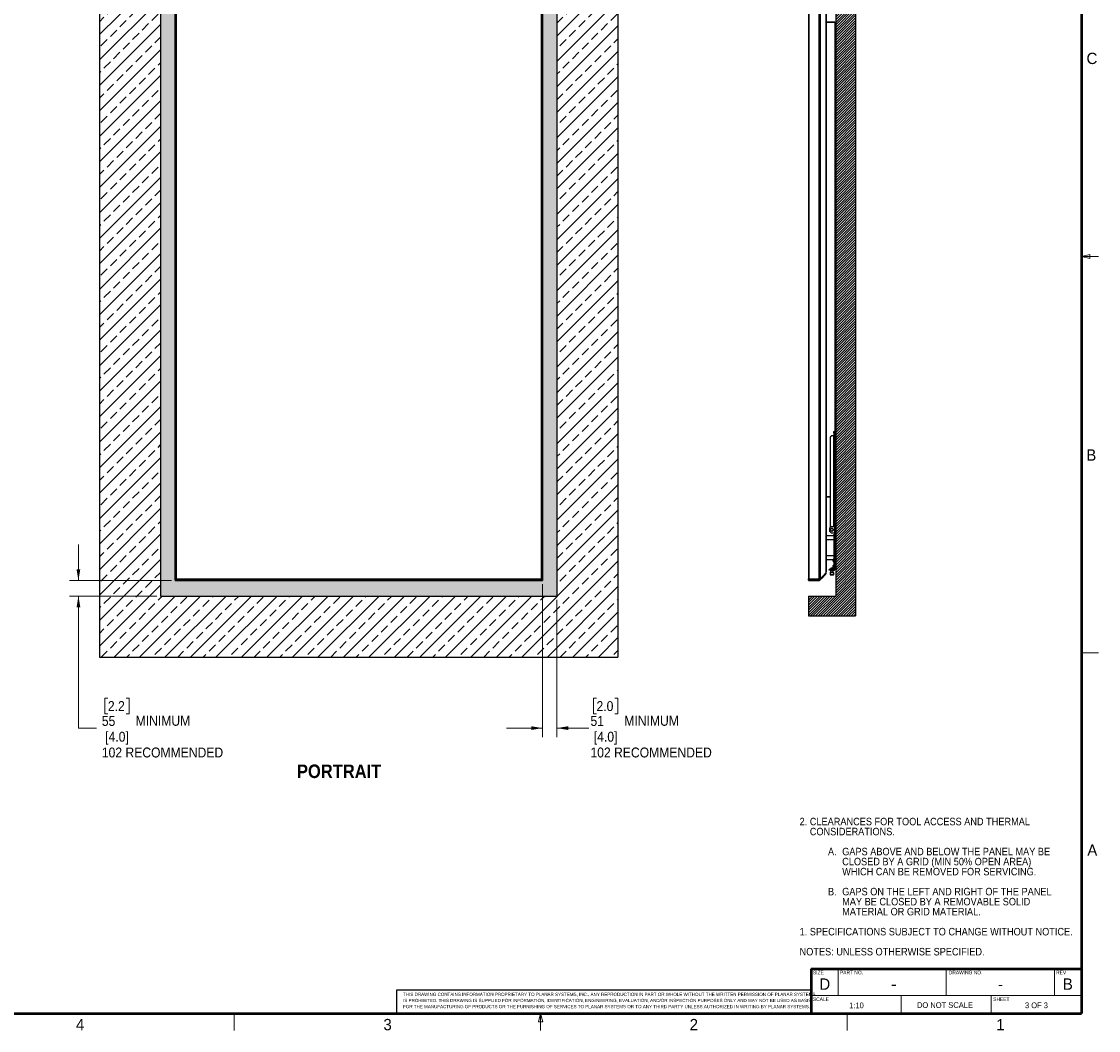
# Paper-space layout 'Sheet3' of a CAD drawing. Header units: millimetres. Extents: x 0 to 844, y -2 to 552.
# Tile 13 of 14: x 465 to 844, y 7 to 362. Entities that reach past the tile are written whole.
import ezdxf

# ---------------------------------------------------------------- set-up
doc = ezdxf.new("R2010")
doc.units = ezdxf.units.MM
doc.styles.add('SLDTEXTSTYLE0', font='GOTHIC.TTF', dxfattribs={"width": 0.913})
doc.styles.add('SLDTEXTSTYLE1', font='GOTHICB.TTF', dxfattribs={"width": 0.913})
doc.styles.add('SLDTEXTSTYLE2', font='ARIAL.TTF', dxfattribs={"width": 0.948})
doc.dimstyles.new('SLDDIMSTYLE9', dxfattribs={"dimtxt": 3.5, "dimasz": 3.9624, "dimexe": 0, "dimexo": 0.0625, "dimgap": 0.875, "dimtad": 0, "dimtih": 1, "dimtoh": 1, "dimdec": 0, "dimlfac": 10, "dimrnd": 1e-09, "dimzin": 12, "dimdsep": 46, "dimtxsty": 'SLDTEXTSTYLE0', "dimsah": 1, "dimcen": 0.09, "dimadec": 0, "dimazin": 3, "dimtfac": 1, "dimtdec": 3, "dimtmove": 0, "dimatfit": 0, "dimfxl": 1, "dimfrac": 2, "dimtolj": 1, "dimtzin": 12, "dimarcsym": 0})

# ---------------------------------------------------------------- blocks, each defined once
blk = doc.blocks.new('SW_NOTE_0_11')
at = {"color": 0, "linetype": 'Continuous', "lineweight": 0, "attachment_point": 1, "style": 'SLDTEXTSTYLE0'}
for s, insert, char_height in [('2. CLEARANCES FOR TOOL ACCESS AND THERMAL', (0, 3.38), 2.6458), ('    CONSIDERATIONS.', (0, -0.15), 2.6458), ('A.', (10, -7.2), 2.646), ('GAPS ABOVE AND BELOW THE PANEL MAY BE ', (15, -7.2), 2.6458), ('CLOSED BY A GRID (MIN 50% OPEN AREA)   ', (15, -10.73), 2.6458), ('WHICH CAN BE REMOVED FOR SERVICING.', (15, -14.26), 2.6458), ('B.', (10, -21.31), 2.646), ('GAPS ON THE LEFT AND RIGHT OF THE PANEL', (15, -21.31), 2.6458), ('MAY BE CLOSED BY A REMOVABLE SOLID', (15, -24.84), 2.6458), ('MATERIAL OR GRID MATERIAL.', (15, -28.37), 2.6458), ('1. SPECIFICATIONS SUBJECT TO CHANGE WITHOUT NOTICE.', (0, -35.43), 2.6458), ('NOTES: UNLESS OTHERWISE SPECIFIED.', (0, -42.48), 2.6458)]:
    blk.add_mtext(s, dxfattribs=dict(at, insert=insert, char_height=char_height))
blk = doc.blocks.new('SW_NOTE_0_12')
at = {"color": 0, "linetype": 'Continuous', "lineweight": 0, "char_height": 1.15, "attachment_point": 1, "style": 'SLDTEXTSTYLE2'}
for s, insert in [('THIS DRAWING CONTAINS INFORMATION PROPRIETARY TO PLANAR SYSTEMS, INC., ANY REPRODUCTION IN PART OR WHOLE WITHOUT THE WRITTEN PERMISSION OF PLANAR SYSTEMS', (0, 1.48)), ('IS PROHIBITED. THIS DRAWING IS SUPPLIED FOR INFORMATION, IDENTIFICATION, ENGINEERING, EVALUATION, AND/OR INSPECTION PURPOSES ONLY AND MAY NOT BE USED AS BASIS', (0, -0.67)), ('FOR THE MANUFACTURING OF PRODUCTS OR THE FURNISHING OF SERVICES TO PLANAR SYSTEMS OR TO ANY THIRD PARTY UNLESS AUTHORIZED IN WRITING BY PLANAR SYSTEMS.', (0, -2.82))]:
    blk.add_mtext(s, dxfattribs=dict(at, insert=insert))
blk = doc.blocks.new('_D_53')
at = {"color": 7, "linetype": 'Continuous', "lineweight": 0}
for p, q in [((484.92, 165.24), (484.92, 177.94)), ((517.67, 165.24), (481.75, 165.24)), ((512.57, 159.74), (481.75, 159.74)), ((484.92, 113.22), (484.92, 159.74)), ((495.3, 123.81), (494.23, 123.81)), ((494.23, 123.81), (494.23, 118.26)), ((501.76, 123.81), (502.83, 123.81)), ((502.83, 123.81), (502.83, 118.26)), ((494.23, 118.26), (495.3, 118.26)), ((502.83, 118.26), (501.76, 118.26)), ((491.27, 113.22), (484.92, 113.22))]:
    blk.add_line(p, q, dxfattribs=at)
at = {"color": 7, "linetype": 'Continuous', "lineweight": 18}
for points in [[(484.92, 165.24), (485.58, 169.2), (484.26, 169.2)], [(484.92, 159.74), (484.26, 155.78), (485.58, 155.78)]]:
    blk.add_solid(points, dxfattribs=at)
at = {"color": 7, "linetype": 'Continuous', "lineweight": 18, "char_height": 3.5, "attachment_point": 1, "style": 'SLDTEXTSTYLE0'}
for s, insert in [('2.2', (495.3, 122.73)), ('55', (493.16, 117.49)), (' MINIMUM', (503.89, 117.55)), (' [4.0]', (493.16, 111.94)), ('102 RECOMMENDED', (493.16, 106.38))]:
    blk.add_mtext(s, dxfattribs=dict(at, insert=insert))
blk = doc.blocks.new('_D_55')
at = {"color": 7, "linetype": 'Continuous', "lineweight": 0}
for p, q in [((648.35, 163.97), (648.35, 110.04)), ((653.45, 158.47), (653.45, 110.04)), ((667.4, 123.81), (666.34, 123.81)), ((666.34, 123.81), (666.34, 118.26)), ((673.87, 123.81), (674.93, 123.81)), ((674.93, 123.81), (674.93, 118.26)), ((666.34, 118.26), (667.4, 118.26)), ((674.93, 118.26), (673.87, 118.26)), ((648.35, 113.22), (635.65, 113.22)), ((653.45, 113.22), (664.64, 113.22))]:
    blk.add_line(p, q, dxfattribs=at)
at = {"color": 7, "linetype": 'Continuous', "lineweight": 18}
for points in [[(648.35, 113.22), (644.39, 113.88), (644.39, 112.56)], [(653.45, 113.22), (657.42, 112.56), (657.42, 113.88)]]:
    blk.add_solid(points, dxfattribs=at)
at = {"color": 7, "linetype": 'Continuous', "lineweight": 18, "char_height": 3.5, "attachment_point": 1, "style": 'SLDTEXTSTYLE0'}
for s, insert in [('2.0', (667.4, 122.73)), ('51', (665.27, 117.49)), (' MINIMUM', (676, 117.55)), (' [4.0]', (665.27, 111.94)), ('102 RECOMMENDED', (665.27, 106.38))]:
    blk.add_mtext(s, dxfattribs=dict(at, insert=insert))

psp = doc.layouts.new('Sheet3')

# ---------------------------------------------------------------- hatches: boundary and pattern name
at = {"linetype": 'Continuous'}
h = psp.add_hatch(dxfattribs=at)
h.set_pattern_fill('ANSI33', style=0)
h.paths.add_polyline_path([(674.953, 138.239), (674.953, 418.319), (492.343, 418.319), (492.343, 138.239)], flags=0)
h.paths.add_polyline_path([(513.843, 396.819), (653.453, 396.819), (653.453, 159.739), (513.843, 159.739)], flags=0)
h = psp.add_hatch(dxfattribs=at)
h.set_pattern_fill('ANSI31', scale=0.2, style=0)
h.paths.add_polyline_path([(742.066, 159.735), (742.066, 152.735), (758.657, 152.735), (758.657, 403.823), (742.066, 403.823), (742.066, 396.823), (751.657, 396.823), (751.657, 159.735)], flags=0)
h = psp.add_hatch(dxfattribs=at)
h.set_pattern_fill('HEX', scale=0.1, style=0)
h.paths.add_polyline_path([(653.453, 159.739), (653.453, 396.819), (513.843, 396.819), (513.843, 159.739)], flags=0)
h.paths.add_polyline_path([(518.943, 391.319), (648.353, 391.319), (648.353, 165.239), (518.943, 165.239)], flags=0)

# ---------------------------------------------------------------- linework, layer by layer
at = {"color": 7, "linetype": 'Continuous', "lineweight": 50}
for p, q in [((838.2, 546.1), (838.2, 12.7)), ((742.95, 28.448), (742.95, 12.7)), ((742.95, 28.448), (838.2, 28.448)), ((25.4, 12.7), (838.2, 12.7))]:
    psp.add_line(p, q, dxfattribs=at)
at = {"color": 7, "linetype": 'Continuous', "lineweight": 25}
for p, q in [((492.343, 418.319), (492.343, 138.239)), ((674.953, 418.319), (674.953, 138.239)), ((758.657, 403.823), (758.657, 152.735)), ((513.843, 396.819), (513.843, 159.739)), ((653.453, 396.819), (653.453, 159.739)), ((751.657, 396.823), (751.657, 159.735)), ((518.943, 391.319), (518.943, 165.239)), ((518.943, 165.658), (518.943, 390.9)), ((519.093, 165.808), (519.093, 390.75)), ((519.393, 165.839), (519.393, 390.719)), ((519.418, 165.814), (519.418, 390.744)), ((647.878, 390.744), (647.878, 165.814)), ((647.903, 390.719), (647.903, 165.839)), ((648.203, 390.75), (648.203, 165.808)), ((648.353, 391.319), (648.353, 165.239)), ((648.353, 390.9), (648.353, 165.658)), ((742.066, 390.75), (742.066, 165.808)), ((742.216, 390.9), (742.216, 165.658)), ((745.683, 390.9), (745.683, 165.658)), ((746.132, 390.714), (746.132, 165.844)), ((519.193, 165.908), (519.193, 390.65)), ((519.243, 165.958), (519.243, 390.6)), ((519.341, 166.056), (519.341, 390.502)), ((647.955, 390.502), (647.955, 166.056)), ((648.053, 390.6), (648.053, 165.958)), ((648.103, 390.65), (648.103, 165.908)), ((748.148, 388.698), (748.148, 167.86)), ((748.334, 388.249), (748.334, 168.309)), ((751.316, 361.979), (748.334, 361.979)), ((751.316, 361.858), (748.334, 361.858)), ((751.316, 361.851), (748.334, 361.851)), ((751.316, 361.979), (751.316, 361.858)), ((751.499, 361.797), (751.499, 194.761)), ((748.376, 338.41), (748.377, 338.411)), ((748.392, 338.316), (748.376, 338.314)), ((748.376, 338.244), (748.392, 338.242)), ((748.377, 338.147), (748.376, 338.148)), ((748.376, 314.41), (748.377, 314.411)), ((748.392, 314.316), (748.376, 314.314)), ((748.376, 314.244), (748.392, 314.242)), ((748.377, 314.147), (748.376, 314.148)), ((751.499, 295.059), (751.499, 295.059)), ((751.499, 294.874), (751.499, 295.059)), ((751.499, 294.874), (751.499, 294.874)), ((751.499, 294.504), (751.499, 294.874)), ((751.499, 294.504), (751.499, 294.504)), ((751.499, 294.32), (751.499, 294.504)), ((751.499, 294.32), (751.499, 294.32)), ((748.376, 290.41), (748.377, 290.411)), ((748.392, 290.316), (748.376, 290.314)), ((748.376, 290.244), (748.392, 290.242)), ((748.377, 290.147), (748.376, 290.148)), ((748.376, 266.41), (748.377, 266.411)), ((748.392, 266.316), (748.376, 266.314)), ((748.376, 266.244), (748.392, 266.242)), ((748.377, 266.147), (748.376, 266.148)), ((751.499, 269.059), (751.499, 269.059)), ((751.499, 268.874), (751.499, 269.059)), ((751.499, 268.874), (751.499, 268.874)), ((751.499, 268.504), (751.499, 268.874)), ((751.499, 268.504), (751.499, 268.504)), ((751.499, 268.32), (751.499, 268.504)), ((751.499, 268.32), (751.499, 268.32)), ((751.499, 243.059), (751.499, 243.059)), ((751.499, 242.874), (751.499, 243.059)), ((751.499, 242.874), (751.499, 242.874)), ((751.499, 242.504), (751.499, 242.874)), ((748.376, 242.41), (748.377, 242.411)), ((748.392, 242.316), (748.376, 242.314)), ((748.376, 242.244), (748.392, 242.242)), ((748.377, 242.147), (748.376, 242.148)), ((751.499, 242.504), (751.499, 242.504)), ((751.499, 242.32), (751.499, 242.504)), ((751.499, 242.32), (751.499, 242.32)), ((748.376, 218.41), (748.377, 218.411)), ((748.392, 218.316), (748.376, 218.314)), ((748.376, 218.244), (748.392, 218.242)), ((748.377, 218.147), (748.376, 218.148)), ((750.234, 216.227), (749.734, 215.727)), ((750.877, 216.227), (750.234, 216.227)), ((750.877, 216.227), (751.334, 216.227)), ((751.03, 217.727), (751.334, 217.727)), ((751.03, 217.227), (751.03, 217.727)), ((751.334, 217.227), (751.03, 217.227)), ((751.03, 217.227), (751.03, 216.227)), ((751.334, 217.727), (751.334, 217.227)), ((751.334, 217.227), (751.334, 216.227)), ((751.334, 216.227), (751.334, 184.297)), ((751.499, 217.059), (751.499, 217.059)), ((751.499, 216.874), (751.499, 217.059)), ((751.499, 216.874), (751.499, 216.874)), ((751.499, 216.504), (751.499, 216.874)), ((751.499, 216.504), (751.499, 216.504)), ((751.499, 216.32), (751.499, 216.504)), ((751.499, 216.32), (751.499, 216.32)), ((749.734, 215.727), (749.734, 183.905)), ((749.734, 194.708), (748.334, 194.708)), ((749.734, 194.7), (748.334, 194.7)), ((749.734, 194.579), (748.334, 194.579)), ((748.376, 194.01), (748.377, 194.011)), ((748.392, 193.916), (748.376, 193.914)), ((748.376, 193.844), (748.392, 193.842)), ((748.377, 193.747), (748.376, 193.748)), ((748.377, 193.901), (748.392, 193.902)), ((748.392, 193.926), (748.391, 193.926)), ((748.392, 193.832), (748.391, 193.832)), ((751.354, 191.097), (751.657, 191.097)), ((751.354, 190.597), (751.354, 191.097)), ((751.354, 169.553), (751.354, 190.597)), ((751.657, 190.597), (751.354, 190.597)), ((751.657, 191.097), (751.657, 190.597)), ((751.657, 169.553), (751.657, 190.597)), ((750.125, 184.297), (749.625, 183.797)), ((749.625, 182.457), (749.625, 183.797)), ((749.625, 182.457), (750.125, 181.957)), ((750.125, 184.297), (751.201, 184.297)), ((751.201, 184.297), (751.201, 181.957)), ((751.354, 184.297), (751.201, 184.297)), ((751.05, 180.937), (748.334, 180.937)), ((748.334, 179.667), (751.05, 179.667)), ((751.201, 181.957), (750.125, 181.957)), ((751.1, 181.572), (751.05, 181.522)), ((751.05, 180.302), (751.05, 181.522)), ((751.1, 180.302), (751.05, 180.302)), ((751.05, 173.317), (751.05, 180.302)), ((751.1, 181.572), (751.1, 180.302)), ((751.1, 181.572), (751.304, 181.572)), ((751.304, 180.302), (751.1, 180.302)), ((751.1, 180.302), (751.1, 173.317)), ((751.201, 181.957), (751.354, 181.957)), ((751.304, 180.302), (751.304, 181.572)), ((751.354, 181.522), (751.304, 181.572)), ((751.354, 180.302), (751.304, 180.302)), ((751.304, 173.317), (751.304, 180.302)), ((751.05, 173.952), (748.334, 173.952)), ((748.334, 172.682), (751.05, 172.682)), ((750.738, 172.581), (750.738, 172.682)), ((751.004, 172.581), (750.738, 172.581)), ((750.738, 172.121), (750.738, 172.581)), ((751.004, 172.121), (750.738, 172.121)), ((750.843, 171.866), (751.031, 172.053)), ((750.843, 171.866), (751.06, 171.649)), ((751.058, 170.703), (750.918, 170.703)), ((750.918, 170.703), (750.918, 169.503)), ((751.004, 172.682), (751.004, 172.581)), ((751.004, 172.121), (751.004, 172.581)), ((751.031, 172.053), (751.248, 171.837)), ((751.05, 172.097), (751.05, 173.317)), ((751.1, 173.317), (751.05, 173.317)), ((751.1, 172.047), (751.05, 172.097)), ((751.058, 170.703), (751.058, 169.503)), ((751.06, 171.649), (751.248, 171.837)), ((751.088, 169.401), (751.088, 171.582)), ((751.088, 171.582), (751.354, 171.582)), ((751.1, 173.317), (751.1, 172.047)), ((751.1, 173.317), (751.304, 173.317)), ((751.304, 172.047), (751.1, 172.047)), ((751.354, 173.317), (751.304, 173.317)), ((751.304, 172.047), (751.304, 173.317)), ((751.354, 172.097), (751.304, 172.047)), ((519.243, 166.939), (519.268, 166.939)), ((519.268, 166.939), (519.318, 166.889)), ((648.028, 166.939), (647.978, 166.889)), ((648.028, 166.939), (648.053, 166.939)), ((746.132, 165.844), (748.148, 167.86)), ((748.148, 167.441), (746.132, 165.425)), ((748.334, 168.309), (748.334, 168.284)), ((748.334, 168.284), (748.334, 168.266)), ((748.334, 167.89), (748.334, 168.264)), ((749.354, 168.831), (749.354, 169.097)), ((749.354, 169.097), (749.625, 169.097)), ((749.654, 168.831), (749.354, 168.831)), ((749.625, 169.097), (749.625, 169.401)), ((749.625, 169.401), (750.125, 169.401)), ((750.125, 169.097), (749.625, 169.097)), ((749.654, 169.097), (749.654, 168.831)), ((749.654, 168.831), (750.993, 168.831)), ((749.705, 167.994), (749.672, 167.962)), ((749.672, 167.962), (749.672, 167.311)), ((750.978, 167.962), (749.672, 167.962)), ((749.672, 167.311), (749.738, 167.246)), ((749.672, 167.311), (750.978, 167.311)), ((750.563, 167.994), (749.705, 167.994)), ((749.738, 167.246), (750.913, 167.246)), ((749.803, 168.831), (749.868, 168.75)), ((749.868, 168.75), (749.868, 168.125)), ((750.782, 168.75), (749.868, 168.75)), ((749.965, 169.601), (749.93, 169.566)), ((749.93, 169.566), (749.93, 169.401)), ((750.72, 169.566), (749.93, 169.566)), ((749.95, 167.246), (749.966, 167.205)), ((749.965, 169.601), (750.685, 169.601)), ((749.966, 167.205), (750.4, 167.205)), ((750.125, 169.401), (750.125, 169.097)), ((751.201, 169.401), (750.125, 169.401)), ((751.201, 169.097), (750.125, 169.097)), ((750.407, 167.246), (750.4, 167.205)), ((750.521, 167.205), (750.4, 167.205)), ((750.521, 167.205), (750.527, 167.246)), ((750.521, 167.205), (750.685, 167.205)), ((750.946, 167.994), (750.563, 167.994)), ((750.639, 170.147), (750.611, 170.149)), ((750.611, 170.057), (750.639, 170.06)), ((750.638, 170.299), (750.639, 170.298)), ((750.639, 169.908), (750.638, 169.907)), ((750.72, 169.566), (750.685, 169.601)), ((750.685, 167.205), (750.701, 167.246)), ((750.72, 169.401), (750.72, 169.566)), ((750.918, 170.503), (750.769, 170.503)), ((750.769, 169.703), (750.918, 169.703)), ((750.782, 168.75), (750.848, 168.831)), ((750.782, 168.125), (750.782, 168.75)), ((750.913, 167.246), (750.978, 167.311)), ((750.918, 169.503), (751.058, 169.503)), ((750.978, 167.962), (750.946, 167.994)), ((750.978, 167.311), (750.978, 167.962)), ((750.993, 169.097), (750.993, 168.831)), ((751.088, 170.459), (751.058, 170.459)), ((751.058, 169.747), (751.088, 169.747)), ((751.201, 169.401), (751.201, 169.097)), ((751.354, 169.553), (751.657, 169.553)), ((751.611, 169.353), (751.657, 169.353)), ((751.658, 170.559), (751.657, 170.559)), ((751.658, 170.331), (751.657, 170.331)), ((751.658, 169.875), (751.657, 169.875)), ((751.658, 169.647), (751.657, 169.647)), ((751.657, 169.553), (751.657, 169.353)), ((751.658, 170.331), (751.658, 170.559)), ((751.658, 169.875), (751.658, 170.331)), ((751.658, 169.647), (751.658, 169.875)), ((518.939, 165.606), (518.939, 165.606)), ((518.939, 165.606), (518.939, 165.606)), ((518.939, 165.606), (518.939, 165.606)), ((518.943, 165.658), (519.093, 165.808)), ((518.943, 165.239), (648.353, 165.239)), ((518.969, 165.674), (518.986, 165.657)), ((518.969, 165.674), (518.969, 165.674)), ((519.083, 165.751), (519.107, 165.775)), ((519.093, 165.808), (519.193, 165.908)), ((519.197, 165.868), (519.105, 165.776)), ((519.107, 165.775), (519.105, 165.776)), ((519.107, 165.775), (519.198, 165.866)), ((519.175, 165.89), (519.197, 165.868)), ((519.193, 165.908), (519.243, 165.958)), ((519.197, 165.868), (519.199, 165.867)), ((519.199, 165.867), (519.198, 165.866)), ((519.243, 165.928), (519.224, 165.939)), ((519.318, 166.889), (519.243, 166.889)), ((519.311, 165.235), (519.31, 165.235)), ((519.311, 165.235), (519.311, 165.235)), ((519.318, 166.889), (519.318, 166.004)), ((519.318, 166.033), (519.341, 166.056)), ((519.393, 166.113), (519.341, 166.061)), ((519.341, 166.056), (519.393, 166.108)), ((519.432, 165.728), (519.357, 165.653)), ((519.508, 165.389), (519.358, 165.239)), ((647.938, 165.239), (519.358, 165.239)), ((519.361, 165.282), (519.378, 165.265)), ((519.375, 165.801), (519.413, 165.839)), ((519.378, 165.265), (519.378, 165.265)), ((519.418, 165.82), (519.385, 165.786)), ((519.393, 165.839), (519.418, 165.839)), ((519.418, 165.814), (519.518, 165.714)), ((519.423, 165.809), (519.423, 165.789)), ((519.44, 165.357), (519.438, 165.359)), ((519.44, 165.357), (519.482, 165.399)), ((519.455, 165.379), (519.479, 165.403)), ((519.479, 165.403), (519.57, 165.494)), ((519.48, 165.401), (519.479, 165.403)), ((519.48, 165.401), (519.572, 165.493)), ((519.48, 165.401), (519.482, 165.399)), ((519.502, 165.691), (519.491, 165.68)), ((519.505, 165.671), (519.524, 165.689)), ((519.608, 165.489), (519.508, 165.389)), ((647.788, 165.389), (519.508, 165.389)), ((647.778, 165.714), (519.518, 165.714)), ((647.773, 165.689), (519.523, 165.689)), ((519.571, 165.495), (519.57, 165.494)), ((519.571, 165.495), (519.572, 165.493)), ((519.572, 165.493), (519.592, 165.473)), ((519.658, 165.539), (519.608, 165.489)), ((647.688, 165.489), (519.608, 165.489)), ((519.645, 165.526), (519.632, 165.539)), ((647.638, 165.539), (519.658, 165.539)), ((520.593, 165.614), (519.708, 165.614)), ((519.756, 165.637), (519.733, 165.614)), ((519.808, 165.689), (519.756, 165.637)), ((647.54, 165.637), (519.756, 165.637)), ((519.766, 165.637), (519.817, 165.689)), ((520.593, 165.539), (520.593, 165.614)), ((520.643, 165.564), (520.593, 165.614)), ((520.643, 165.564), (520.643, 165.539)), ((646.653, 165.564), (646.703, 165.614)), ((646.653, 165.539), (646.653, 165.564)), ((646.703, 165.614), (646.703, 165.539)), ((646.703, 165.614), (647.588, 165.614)), ((647.479, 165.689), (647.531, 165.637)), ((647.54, 165.637), (647.488, 165.689)), ((647.563, 165.614), (647.54, 165.637)), ((647.688, 165.489), (647.638, 165.539)), ((647.664, 165.539), (647.651, 165.526)), ((647.788, 165.389), (647.688, 165.489)), ((647.704, 165.473), (647.724, 165.493)), ((647.724, 165.493), (647.726, 165.495)), ((647.724, 165.493), (647.816, 165.401)), ((647.726, 165.495), (647.727, 165.494)), ((647.818, 165.403), (647.727, 165.494)), ((647.791, 165.671), (647.773, 165.689)), ((647.778, 165.714), (647.878, 165.814)), ((647.938, 165.239), (647.788, 165.389)), ((647.795, 165.691), (647.806, 165.68)), ((647.818, 165.403), (647.816, 165.401)), ((647.841, 165.379), (647.818, 165.403)), ((647.864, 165.728), (647.939, 165.653)), ((647.873, 165.809), (647.873, 165.789)), ((647.878, 165.839), (647.903, 165.839)), ((647.878, 165.82), (647.912, 165.786)), ((647.921, 165.801), (647.884, 165.839)), ((647.955, 166.061), (647.903, 166.113)), ((647.903, 166.108), (647.955, 166.056)), ((647.919, 165.265), (647.936, 165.282)), ((647.919, 165.265), (647.919, 165.265)), ((647.955, 166.056), (647.978, 166.033)), ((647.978, 166.889), (647.978, 166.004)), ((648.053, 166.889), (647.978, 166.889)), ((647.986, 165.235), (647.986, 165.235)), ((647.986, 165.235), (647.986, 165.235)), ((647.986, 165.235), (647.986, 165.235)), ((648.053, 165.958), (648.103, 165.908)), ((648.072, 165.939), (648.053, 165.928)), ((648.098, 165.867), (648.099, 165.868)), ((648.098, 165.867), (648.099, 165.866)), ((648.099, 165.868), (648.121, 165.89)), ((648.191, 165.776), (648.099, 165.868)), ((648.19, 165.775), (648.099, 165.866)), ((648.103, 165.908), (648.203, 165.808)), ((648.191, 165.776), (648.19, 165.775)), ((648.213, 165.751), (648.19, 165.775)), ((648.191, 165.776), (648.193, 165.778)), ((648.235, 165.736), (648.193, 165.778)), ((648.203, 165.808), (648.353, 165.658)), ((648.235, 165.736), (648.233, 165.734)), ((648.31, 165.657), (648.327, 165.674)), ((648.327, 165.674), (648.327, 165.674)), ((648.357, 165.606), (648.357, 165.606)), ((648.357, 165.606), (648.357, 165.606)), ((742.068, 165.403), (742.066, 165.494)), ((742.066, 165.389), (742.066, 165.489)), ((742.069, 165.751), (742.068, 165.775)), ((742.069, 165.379), (742.068, 165.403)), ((745.683, 165.658), (742.216, 165.658)), ((742.216, 165.239), (745.683, 165.239)), ((742.228, 165.657), (742.218, 165.658)), ((742.219, 165.606), (742.229, 165.606)), ((742.219, 165.235), (742.228, 165.235)), ((742.229, 165.606), (742.228, 165.657)), ((745.683, 165.657), (742.228, 165.657)), ((742.228, 165.235), (742.229, 165.235)), ((745.683, 165.657), (745.682, 165.606)), ((513.843, 159.739), (653.453, 159.739)), ((742.066, 159.735), (751.657, 159.735)), ((742.066, 159.735), (742.066, 152.735)), ((742.066, 152.735), (758.657, 152.735)), ((492.343, 138.239), (674.953, 138.239)), ((596.922, 20.837), (596.922, 12.7)), ((742.95, 20.837), (596.922, 20.837))]:
    psp.add_line(p, q, dxfattribs=at)
at = {"color": 8, "linetype": 'Continuous', "lineweight": 25}
for p, q in [((751.316, 361.851), (751.316, 217.727)), ((750.877, 216.227), (750.877, 184.297)), ((748.334, 168.284), (748.333, 168.284)), ((750.73, 169.723), (750.73, 170.483)), ((750.769, 169.703), (750.769, 170.503)), ((519.105, 165.776), (519.083, 165.798)), ((519.331, 165.903), (519.393, 165.965)), ((519.423, 165.789), (519.443, 165.789)), ((519.482, 165.399), (519.5, 165.381)), ((519.523, 165.689), (519.523, 165.714)), ((519.669, 165.689), (519.607, 165.627)), ((647.689, 165.627), (647.627, 165.689)), ((647.773, 165.714), (647.773, 165.689)), ((647.816, 165.401), (647.796, 165.381)), ((647.853, 165.789), (647.873, 165.789)), ((647.903, 165.965), (647.965, 165.903)), ((648.193, 165.778), (648.213, 165.798)), ((742.07, 165.775), (742.068, 165.775)), ((742.228, 165.657), (742.228, 165.658)), ((745.682, 165.239), (745.682, 165.235)), ((745.683, 165.657), (745.683, 165.658)), ((746.121, 165.834), (746.154, 165.815)), ((746.152, 165.445), (746.154, 165.444))]:
    psp.add_line(p, q, dxfattribs=at)
at = {"color": 7, "linetype": 'Continuous', "lineweight": 18}
for p, q in [((838.2, 279.4), (841.2, 280.15)), ((838.2, 279.4), (841.2, 278.65)), ((838.2, 279.4), (844.2, 279.4)), ((841.2, 278.65), (841.2, 280.15)), ((838.2, 139.7), (844.2, 139.7)), ((752.475, 28.448), (752.475, 19.05)), ((790.575, 28.448), (790.575, 19.05)), ((828.675, 19.05), (828.675, 28.448)), ((742.95, 19.05), (838.2, 19.05)), ((774.7, 19.05), (774.7, 12.7)), ((806.45, 19.05), (806.45, 12.7)), ((539.75, 12.7), (539.75, 6.7)), ((647.7, 12.7), (646.95, 9.7)), ((647.7, 12.7), (647.7, 6.7)), ((647.7, 12.7), (648.45, 9.7)), ((755.65, 12.7), (755.65, 6.7)), ((648.45, 9.7), (646.95, 9.7))]:
    psp.add_line(p, q, dxfattribs=at)
at = {"color": 7, "linetype": 'Continuous', "lineweight": 25, "flags": 128}
for points in [[(748.383, 193.988), (748.378, 194.008), (748.377, 194.011)], [(748.377, 193.901), (748.377, 193.906), (748.377, 193.914), (748.377, 193.914)], [(748.377, 193.747), (748.378, 193.75), (748.383, 193.77)], [(748.377, 193.747), (748.377, 193.749), (748.377, 193.751), (748.377, 193.751)], [(748.392, 193.926), (748.391, 193.93), (748.391, 193.93)], [(748.392, 193.902), (748.391, 193.913), (748.391, 193.916)], [(748.392, 193.856), (748.391, 193.845), (748.391, 193.842)], [(742.229, 165.606), (742.825, 165.606), (744.059, 165.606), (744.881, 165.606), (745.682, 165.606)], [(742.229, 165.235), (742.825, 165.235), (744.059, 165.235), (744.881, 165.235), (745.682, 165.235)], [(742.229, 165.235), (742.825, 165.235), (744.059, 165.235), (744.881, 165.235), (745.682, 165.235)]]:
    psp.add_lwpolyline(points, dxfattribs=at)
at = {"color": 7, "linetype": 'Continuous', "lineweight": 25}
psp.add_circle((750.284, 183.127), 0.475, dxfattribs=at)
for centre, radius, start, end in [((747.895, 338.279), 0.5, 15.33239, 28.60083), ((747.895, 338.279), 0.5, 331.39917, 344.66761), ((747.891, 338.279), 0.502, 4.18928, 15.16829), ((747.8, 338.279), 0.577, 356.52008, 3.47992), ((747.891, 338.279), 0.502, 344.83171, 355.81072), ((747.895, 314.279), 0.5, 15.33239, 28.60083), ((747.895, 314.279), 0.5, 331.39917, 344.66761), ((747.891, 314.279), 0.502, 4.18928, 15.16829), ((747.8, 314.279), 0.577, 356.52008, 3.47992), ((747.891, 314.279), 0.502, 344.83171, 355.81072), ((747.895, 290.279), 0.5, 15.33239, 28.60083), ((747.895, 290.279), 0.5, 331.39917, 344.66761), ((747.891, 290.279), 0.502, 4.18928, 15.16829), ((747.8, 290.279), 0.577, 356.52008, 3.47992), ((747.891, 290.279), 0.502, 344.83171, 355.81072), ((747.895, 266.279), 0.5, 15.33239, 28.60083), ((747.895, 266.279), 0.5, 331.39917, 344.66761), ((747.891, 266.279), 0.502, 4.18928, 15.16829), ((747.8, 266.279), 0.577, 356.52008, 3.47992), ((747.891, 266.279), 0.502, 344.83171, 355.81072), ((747.895, 242.279), 0.5, 15.33239, 28.60083), ((747.895, 242.279), 0.5, 331.39917, 344.66761), ((747.891, 242.279), 0.502, 4.18928, 15.16829), ((747.8, 242.279), 0.577, 356.52008, 3.47992), ((747.891, 242.279), 0.502, 344.83171, 355.81072), ((747.895, 218.279), 0.5, 15.33239, 28.60083), ((747.895, 218.279), 0.5, 331.39917, 344.66761), ((747.891, 218.279), 0.502, 4.18928, 15.16829), ((747.8, 218.279), 0.577, 356.52008, 3.47992), ((747.891, 218.279), 0.502, 344.83171, 355.81072), ((747.895, 193.879), 0.5, 15.33239, 28.60083), ((747.895, 193.879), 0.5, 331.39917, 344.66761), ((747.891, 193.879), 0.502, 4.18928, 15.16829), ((747.8, 193.879), 0.577, 356.52008, 3.47992), ((748.31, 193.836), 0.0844, 13.8037, 38.77271), ((747.891, 193.879), 0.502, 344.83171, 355.81072), ((747.951, 193.867), 0.442, 343.84052, 355.56353), ((747.95, 193.891), 0.443, 4.44078, 12.56959), ((748.318, 193.919), 0.0762, 328.44522, 346.91263), ((750.284, 183.127), 0.572, 149.10022, 150.89978), ((750.284, 183.127), 0.572, 209.10022, 210.89978), ((750.284, 183.127), 0.572, 89.10022, 90.89978), ((750.284, 183.127), 0.572, 269.10022, 270.89978), ((750.284, 183.127), 0.572, 29.10022, 30.89978), ((750.284, 183.127), 0.572, 329.10022, 330.89978), ((751.098, 172.121), 0.361, 180, 225), ((751.098, 172.121), 0.0949, 180, 225), ((750.993, 171.582), 0.0949, 0, 45), ((750.993, 171.582), 0.361, 0, 45), ((747.699, 168.309), 0.635, 315, 0), ((749.836, 167.994), 0.131, 90, 180), ((751.262, 170.103), 0.652, 162.63227, 175.94341), ((751.262, 170.103), 0.652, 184.05659, 197.36773), ((751.258, 170.103), 0.65, 144.21696, 162.47183), ((751.414, 170.103), 0.777, 176.78738, 183.21262), ((751.258, 170.103), 0.65, 197.52817, 215.78304), ((750.769, 170.455), 0.048, 90, 144.21696), ((750.769, 169.751), 0.048, 215.78304, 270), ((750.815, 167.994), 0.131, 0, 90), ((750.993, 169.192), 0.361, 270, 348.62626), ((751.201, 169.553), 0.456, 270, 0), ((751.201, 169.553), 0.152, 270, 0), ((519.633, 165.929), 0.39, 180.11399, 182.8042), ((519.633, 165.929), 0.39, 182.8042, 267.1958), ((519.708, 166.004), 0.39, 180, 225), ((519.523, 165.789), 0.1, 180, 270), ((519.708, 166.004), 0.39, 225, 270), ((519.633, 165.929), 0.39, 267.1958, 269.88601), ((647.588, 166.004), 0.39, 270, 315), ((647.663, 165.929), 0.39, 270.11399, 272.8042), ((647.663, 165.929), 0.39, 272.8042, 357.1958), ((647.773, 165.789), 0.1, 270, 360), ((647.588, 166.004), 0.39, 315, 0), ((647.663, 165.929), 0.39, 357.1958, 359.88601), ((742.216, 165.808), 0.15, 180, 270), ((742.216, 165.389), 0.15, 180, 270), ((745.683, 166.293), 0.635, 270, 315), ((745.683, 165.874), 0.635, 270, 275.62676)]:
    psp.add_arc(centre, radius, start, end, dxfattribs=at)
for points, knots in [([(751.316, 361.979), (751.339, 361.977), (751.385, 361.971), (751.446, 361.931), (751.481, 361.881), (751.496, 361.834), (751.498, 361.809), (751.499, 361.797)], [0, 0, 0, 0, 0.2345495, 0.4787013, 0.7331906, 0.8651721, 1, 1, 1, 1]), ([(751.499, 361.797), (751.497, 361.803), (751.493, 361.816), (751.461, 361.832), (751.412, 361.844), (751.361, 361.85), (751.328, 361.85), (751.316, 361.851)], [0, 0, 0, 0, 0.2156089, 0.4432379, 0.6640276, 0.8774733, 1, 1, 1, 1]), ([(751.334, 194.709), (751.348, 194.711), (751.383, 194.714), (751.432, 194.723), (751.473, 194.735), (751.495, 194.748), (751.498, 194.758), (751.499, 194.761)], [0, 0, 0, 0, 0.1629625, 0.3865311, 0.6134618, 0.844462, 1, 1, 1, 1]), ([(751.499, 194.761), (751.498, 194.749), (751.496, 194.724), (751.481, 194.677), (751.446, 194.627), (751.39, 194.589), (751.35, 194.584), (751.334, 194.582)], [0, 0, 0, 0, 0.1441738, 0.2851616, 0.5565644, 0.8163053, 1, 1, 1, 1]), ([(751.348, 194.711), (751.345, 194.708), (751.341, 194.705), (751.335, 194.704), (751.334, 194.704)], [0, 0, 0, 0, 0.7127796, 1, 1, 1, 1]), ([(749.784, 182.849), (749.784, 182.883), (749.784, 183.045), (749.784, 183.236), (749.784, 183.384), (749.784, 183.405)], [0, 0, 0, 0, 0.188494, 0.8840791, 1, 1, 1, 1]), ([(749.793, 183.421), (749.851, 183.455), (749.97, 183.524), (750.134, 183.618), (750.234, 183.676), (750.275, 183.699)], [0, 0, 0, 0, 0.3681609, 0.7473961, 1, 1, 1, 1]), ([(750.275, 182.555), (750.216, 182.589), (750.097, 182.658), (749.933, 182.752), (749.833, 182.81), (749.793, 182.833)], [0, 0, 0, 0, 0.3681609, 0.7473961, 1, 1, 1, 1]), ([(750.293, 183.699), (750.351, 183.665), (750.47, 183.596), (750.634, 183.502), (750.734, 183.444), (750.775, 183.421)], [0, 0, 0, 0, 0.36816091, 0.74739607, 1, 1, 1, 1]), ([(750.775, 182.833), (750.716, 182.799), (750.597, 182.73), (750.433, 182.636), (750.333, 182.578), (750.293, 182.555)], [0, 0, 0, 0, 0.3681609, 0.7473961, 1, 1, 1, 1]), ([(750.784, 183.405), (750.784, 183.384), (750.784, 183.236), (750.784, 183.045), (750.784, 182.883), (750.784, 182.849)], [0, 0, 0, 0, 0.1159209, 0.811506, 1, 1, 1, 1]), ([(746.154, 165.815), (746.262, 165.923), (746.608, 166.269), (747.072, 166.733), (747.537, 167.198), (747.865, 167.525), (748.072, 167.734), (748.17, 167.832)], [0, 0, 0, 0, 0.1603264, 0.5137542, 0.6904681, 0.8532065, 1, 1, 1, 1]), ([(746.154, 165.444), (746.262, 165.551), (746.608, 165.897), (747.072, 166.361), (747.537, 166.827), (747.865, 167.153), (748.072, 167.362), (748.17, 167.461)], [0, 0, 0, 0, 0.1603264, 0.5137542, 0.6904681, 0.8532065, 1, 1, 1, 1]), ([(746.154, 165.443), (746.259, 165.548), (746.6, 165.889), (747.061, 166.35), (747.529, 166.818), (747.859, 167.148), (748.07, 167.36), (748.171, 167.46)], [0, 0, 0, 0, 0.1549687, 0.5083962, 0.6851099, 0.8505602, 1, 1, 1, 1]), ([(748.17, 167.832), (748.204, 167.876), (748.267, 167.959), (748.323, 168.107), (748.33, 168.209), (748.334, 168.266)], [0, 0, 0, 0, 0.3249491, 0.6232493, 1, 1, 1, 1]), ([(748.171, 167.46), (748.211, 167.515), (748.281, 167.61), (748.327, 167.76), (748.332, 167.85), (748.334, 167.896)], [0, 0, 0, 0, 0.4044621, 0.6984688, 1, 1, 1, 1]), ([(748.334, 167.896), (748.334, 167.897), (748.334, 167.902), (748.334, 167.929), (748.334, 168.007), (748.334, 168.124), (748.334, 168.216), (748.334, 168.255), (748.334, 168.267)], [0, 0, 0, 0, 0.06279676, 0.20842472, 0.49926374, 0.79010277, 0.93578895, 1, 1, 1, 1]), ([(750.513, 168.125), (750.454, 168.125), (750.362, 168.125), (750.233, 168.125), (750.137, 168.125), (750.048, 168.125), (749.95, 168.125), (749.859, 168.125), (749.843, 168.125), (749.836, 168.125)], [0, 0, 0, 0, 0.193195, 0.2971952, 0.4034025, 0.5096098, 0.61361, 0.806805, 1, 1, 1, 1]), ([(750.814, 168.125), (750.813, 168.125), (750.81, 168.125), (750.781, 168.125), (750.733, 168.125), (750.651, 168.125), (750.567, 168.125), (750.513, 168.125)], [0, 0, 0, 0, 0.15812499, 0.33357934, 0.50903369, 0.68084203, 1, 1, 1, 1]), ([(519.083, 165.751), (519.06, 165.728), (519.022, 165.69), (518.978, 165.645), (518.952, 165.619), (518.941, 165.608), (518.94, 165.607), (518.939, 165.606)], [0, 0, 0, 0, 0.3519542, 0.5734215, 0.7453644, 0.9182949, 1, 1, 1, 1]), ([(518.939, 165.612), (518.948, 165.565), (518.967, 165.47), (519.056, 165.352), (519.174, 165.263), (519.27, 165.244), (519.317, 165.234)], [0, 0, 0, 0, 0.2489393, 0.4995, 0.7502978, 1, 1, 1, 1]), ([(519.311, 165.235), (519.308, 165.236), (519.258, 165.242), (519.162, 165.272), (519.071, 165.342), (519, 165.427), (518.956, 165.509), (518.944, 165.581), (518.939, 165.606)], [0, 0, 0, 0, 0.0133994, 0.270425, 0.5224122, 0.6112026, 0.8633753, 1, 1, 1, 1]), ([(518.974, 165.644), (518.968, 165.638), (518.957, 165.625), (518.947, 165.615), (518.942, 165.609)], [0, 0, 0, 0, 0.4918752, 1, 1, 1, 1]), ([(518.989, 165.659), (518.981, 165.651), (518.966, 165.635), (518.951, 165.618), (518.943, 165.61)], [0, 0, 0, 0, 0.5093325, 1, 1, 1, 1]), ([(519.053, 165.768), (519.044, 165.758), (519.023, 165.734), (518.997, 165.705), (518.979, 165.685), (518.97, 165.675), (518.969, 165.674), (518.969, 165.674)], [0, 0, 0, 0, 0.2441571, 0.5377465, 0.7439772, 0.885915, 1, 1, 1, 1]), ([(519.105, 165.776), (519.091, 165.761), (519.062, 165.732), (519.023, 165.694), (518.998, 165.668), (518.99, 165.661), (518.988, 165.659)], [0, 0, 0, 0, 0.316472, 0.6190902, 0.8881231, 1, 1, 1, 1]), ([(519.083, 165.751), (519.083, 165.728), (519.083, 165.669), (519.088, 165.578), (519.125, 165.507), (519.172, 165.452), (519.231, 165.406), (519.335, 165.374), (519.411, 165.377), (519.455, 165.379)], [0, 0, 0, 0, 0.1125725, 0.2854777, 0.4329598, 0.486197, 0.6359839, 0.7860176, 1, 1, 1, 1]), ([(519.57, 165.494), (519.538, 165.5), (519.482, 165.512), (519.408, 165.549), (519.348, 165.591), (519.296, 165.643), (519.254, 165.702), (519.217, 165.776), (519.205, 165.833), (519.198, 165.866)], [0, 0, 0, 0, 0.1744551, 0.3040445, 0.433629, 0.5630123, 0.69239, 0.8217736, 1, 1, 1, 1]), ([(519.199, 165.867), (519.203, 165.871), (519.214, 165.881), (519.227, 165.894), (519.238, 165.904), (519.243, 165.909), (519.243, 165.91), (519.244, 165.91)], [0, 0, 0, 0, 0.2035091, 0.4968765, 0.7018755, 0.8672087, 1, 1, 1, 1]), ([(519.309, 165.234), (519.318, 165.242), (519.335, 165.258), (519.353, 165.274), (519.361, 165.282)], [0, 0, 0, 0, 0.5, 1, 1, 1, 1]), ([(519.455, 165.379), (519.444, 165.368), (519.41, 165.335), (519.367, 165.291), (519.331, 165.256), (519.313, 165.238), (519.311, 165.236), (519.311, 165.235)], [0, 0, 0, 0, 0.1756604, 0.5023725, 0.6804911, 0.8597587, 1, 1, 1, 1]), ([(519.362, 165.283), (519.362, 165.283), (519.363, 165.284), (519.373, 165.294), (519.398, 165.319), (519.424, 165.345), (519.438, 165.359)], [0, 0, 0, 0, 0.07590956, 0.22812633, 0.58409666, 1, 1, 1, 1]), ([(519.378, 165.265), (519.378, 165.265), (519.379, 165.266), (519.392, 165.277), (519.41, 165.294), (519.427, 165.309), (519.434, 165.315)], [0, 0, 0, 0, 0.1833127, 0.4111025, 0.7517964, 1, 1, 1, 1]), ([(519.438, 165.359), (519.439, 165.36), (519.442, 165.363), (519.446, 165.367), (519.451, 165.372), (519.457, 165.378), (519.462, 165.383), (519.467, 165.388), (519.473, 165.394), (519.478, 165.399), (519.48, 165.401)], [0, 0, 0, 0, 0.0958753, 0.1917503, 0.287625, 0.4794109, 0.5752851, 0.6711592, 0.8354623, 1, 1, 1, 1]), ([(519.614, 165.54), (519.614, 165.539), (519.613, 165.538), (519.607, 165.532), (519.597, 165.522), (519.584, 165.509), (519.575, 165.499), (519.571, 165.495)], [0, 0, 0, 0, 0.1590506, 0.3174227, 0.5337871, 0.805746, 1, 1, 1, 1]), ([(647.726, 165.495), (647.721, 165.499), (647.711, 165.509), (647.698, 165.523), (647.688, 165.533), (647.683, 165.539), (647.683, 165.539), (647.682, 165.54)], [0, 0, 0, 0, 0.2035091, 0.4968765, 0.7018755, 0.8672087, 1, 1, 1, 1]), ([(648.099, 165.866), (648.092, 165.833), (648.08, 165.777), (648.043, 165.704), (648.001, 165.644), (647.95, 165.592), (647.89, 165.55), (647.816, 165.513), (647.759, 165.501), (647.727, 165.494)], [0, 0, 0, 0, 0.1744551, 0.3040445, 0.433629, 0.5630123, 0.69239, 0.8217736, 1, 1, 1, 1]), ([(647.816, 165.401), (647.831, 165.386), (647.86, 165.358), (647.898, 165.319), (647.924, 165.293), (647.931, 165.286), (647.933, 165.284)], [0, 0, 0, 0, 0.316472, 0.6190902, 0.8881231, 1, 1, 1, 1]), ([(647.841, 165.379), (647.864, 165.379), (647.923, 165.379), (648.015, 165.383), (648.085, 165.421), (648.14, 165.468), (648.187, 165.527), (648.218, 165.631), (648.215, 165.706), (648.213, 165.751)], [0, 0, 0, 0, 0.1125725, 0.2854777, 0.4329598, 0.486197, 0.6359839, 0.7860176, 1, 1, 1, 1]), ([(647.841, 165.379), (647.865, 165.356), (647.903, 165.318), (647.947, 165.274), (647.973, 165.248), (647.985, 165.237), (647.986, 165.236), (647.986, 165.235)], [0, 0, 0, 0, 0.3519542, 0.5734215, 0.7453644, 0.9182949, 1, 1, 1, 1]), ([(647.863, 165.315), (647.872, 165.307), (647.889, 165.291), (647.907, 165.275), (647.917, 165.266), (647.918, 165.265), (647.919, 165.265)], [0, 0, 0, 0, 0.3321134, 0.6300856, 0.8351644, 1, 1, 1, 1]), ([(647.933, 165.284), (647.941, 165.277), (647.958, 165.262), (647.974, 165.247), (647.982, 165.239)], [0, 0, 0, 0, 0.5093325, 1, 1, 1, 1]), ([(647.948, 165.27), (647.955, 165.264), (647.967, 165.252), (647.978, 165.243), (647.983, 165.238)], [0, 0, 0, 0, 0.4918752, 1, 1, 1, 1]), ([(647.98, 165.234), (648.027, 165.244), (648.122, 165.263), (648.241, 165.352), (648.329, 165.47), (648.348, 165.566), (648.358, 165.613)], [0, 0, 0, 0, 0.2489393, 0.4995, 0.7502978, 1, 1, 1, 1]), ([(648.357, 165.606), (648.357, 165.604), (648.35, 165.553), (648.32, 165.458), (648.25, 165.367), (648.165, 165.295), (648.083, 165.252), (648.011, 165.24), (647.986, 165.235)], [0, 0, 0, 0, 0.0133994, 0.270425, 0.5224122, 0.6112026, 0.8633753, 1, 1, 1, 1]), ([(648.053, 165.91), (648.053, 165.91), (648.054, 165.909), (648.06, 165.903), (648.07, 165.893), (648.084, 165.88), (648.093, 165.871), (648.098, 165.867)], [0, 0, 0, 0, 0.1590506, 0.3174227, 0.5337871, 0.805746, 1, 1, 1, 1]), ([(648.233, 165.734), (648.232, 165.735), (648.229, 165.738), (648.225, 165.742), (648.22, 165.747), (648.215, 165.753), (648.209, 165.758), (648.204, 165.763), (648.198, 165.769), (648.193, 165.774), (648.191, 165.776)], [0, 0, 0, 0, 0.0958753, 0.1917503, 0.287625, 0.4794109, 0.5752851, 0.6711592, 0.8354623, 1, 1, 1, 1]), ([(648.213, 165.751), (648.225, 165.739), (648.257, 165.706), (648.301, 165.663), (648.336, 165.627), (648.354, 165.609), (648.356, 165.607), (648.357, 165.606)], [0, 0, 0, 0, 0.17566044, 0.50237245, 0.6804911, 0.85975867, 1, 1, 1, 1]), ([(648.309, 165.658), (648.309, 165.658), (648.308, 165.659), (648.298, 165.669), (648.273, 165.694), (648.247, 165.72), (648.233, 165.734)], [0, 0, 0, 0, 0.0759096, 0.2281263, 0.5840967, 1, 1, 1, 1]), ([(648.327, 165.674), (648.327, 165.674), (648.326, 165.675), (648.315, 165.688), (648.293, 165.713), (648.267, 165.742), (648.248, 165.763), (648.243, 165.768)], [0, 0, 0, 0, 0.12595207, 0.28246393, 0.51655088, 0.87773156, 1, 1, 1, 1]), ([(648.358, 165.605), (648.35, 165.614), (648.334, 165.631), (648.318, 165.649), (648.31, 165.657)], [0, 0, 0, 0, 0.5, 1, 1, 1, 1]), ([(742.066, 165.808), (742.066, 165.796), (742.066, 165.759), (742.066, 165.704), (742.066, 165.644), (742.066, 165.592), (742.066, 165.55), (742.066, 165.513), (742.066, 165.501), (742.066, 165.494)], [0, 0, 0, 0, 0.07734455, 0.2221778, 0.36700556, 0.51160848, 0.65620514, 0.80080846, 1, 1, 1, 1]), ([(742.069, 165.751), (742.07, 165.739), (742.073, 165.706), (742.095, 165.663), (742.135, 165.627), (742.176, 165.609), (742.206, 165.607), (742.219, 165.606)], [0, 0, 0, 0, 0.17566044, 0.50237245, 0.6804911, 0.85975867, 1, 1, 1, 1]), ([(742.069, 165.379), (742.069, 165.379), (742.069, 165.379), (742.07, 165.383), (742.07, 165.421), (742.07, 165.468), (742.07, 165.527), (742.069, 165.631), (742.069, 165.706), (742.069, 165.751)], [0, 0, 0, 0, 0.1125725, 0.2854777, 0.4329598, 0.486197, 0.6359839, 0.7860176, 1, 1, 1, 1]), ([(742.069, 165.379), (742.072, 165.356), (742.078, 165.318), (742.112, 165.274), (742.15, 165.248), (742.188, 165.237), (742.212, 165.236), (742.219, 165.235)], [0, 0, 0, 0, 0.3519542, 0.5734215, 0.7453644, 0.9182949, 1, 1, 1, 1]), ([(742.219, 165.606), (742.219, 165.604), (742.22, 165.553), (742.22, 165.458), (742.22, 165.367), (742.22, 165.295), (742.22, 165.252), (742.219, 165.24), (742.219, 165.235)], [0, 0, 0, 0, 0.0133994, 0.270425, 0.5224122, 0.6112026, 0.8633753, 1, 1, 1, 1]), ([(745.682, 165.606), (745.733, 165.61), (745.837, 165.617), (745.997, 165.681), (746.095, 165.755), (746.146, 165.807), (746.154, 165.815)], [0, 0, 0, 0, 0.2670872, 0.5355278, 0.9276247, 1, 1, 1, 1]), ([(745.682, 165.235), (745.726, 165.238), (745.821, 165.243), (745.975, 165.298), (746.084, 165.372), (746.14, 165.429), (746.154, 165.443)], [0, 0, 0, 0, 0.22644696, 0.49374027, 0.87056237, 1, 1, 1, 1]), ([(745.903, 165.701), (745.897, 165.699), (745.836, 165.666), (745.756, 165.661), (745.683, 165.657)], [0, 0, 0, 0, 0.0862603, 1, 1, 1, 1])]:
    psp.add_open_spline(points, degree=3, knots=knots, dxfattribs=at)
at = {"color": 8, "linetype": 'Continuous', "lineweight": 25}
psp.add_open_spline([(748.137, 167.85), (748.148, 167.844), (748.159, 167.838), (748.17, 167.833), (748.17, 167.832)], degree=3, knots=[0, 0, 0, 0, 0.9594444, 1, 1, 1, 1], dxfattribs=at)

# ---------------------------------------------------------------- block references
at = {"color": 7, "linetype": 'Continuous', "lineweight": 0}
for name, p in [('SW_NOTE_0_11', (738.934, 78.244)), ('SW_NOTE_0_12', (599.271, 18.49))]:
    psp.add_blockref(name, p, dxfattribs=at)

# ---------------------------------------------------------------- texts
for s, insert, char_height, attachment_point, style in [('C', (841.911, 351.226), 4, 2, 'SLDTEXTSTYLE2'), ('C', (841.911, 351.226), 4, 2, 'SLDTEXTSTYLE2'), ('B', (841.674, 211.448), 4, 2, 'SLDTEXTSTYLE2'), ('B', (841.674, 211.448), 4, 2, 'SLDTEXTSTYLE2'), ('PORTRAIT', (561.88, 100.393), 4.7625, 1, 'SLDTEXTSTYLE1'), ('A', (842.036, 72.224), 4, 2, 'SLDTEXTSTYLE2'), ('A', (842.036, 72.224), 4, 2, 'SLDTEXTSTYLE2'), ('SIZE', (743.623, 27.717), 1.25, 1, 'SLDTEXTSTYLE2'), ('SIZE', (743.623, 27.717), 1.25, 1, 'SLDTEXTSTYLE2'), ('PART NO.', (753.139, 27.716), 1.25, 1, 'SLDTEXTSTYLE2'), ('PART NO.', (753.139, 27.716), 1.25, 1, 'SLDTEXTSTYLE2'), ('DRAWING NO.', (791.485, 27.729), 1.25, 1, 'SLDTEXTSTYLE2'), ('DRAWING NO.', (791.485, 27.729), 1.25, 1, 'SLDTEXTSTYLE2'), ('REV', (829.289, 27.717), 1.25, 1, 'SLDTEXTSTYLE2'), ('REV', (829.289, 27.717), 1.25, 1, 'SLDTEXTSTYLE2'), ('D', (747.801, 25.014), 4, 2, 'SLDTEXTSTYLE2'), ('D', (747.801, 25.014), 4, 2, 'SLDTEXTSTYLE2'), (' - ', (771.543, 25.047), 4, 2, 'SLDTEXTSTYLE2'), ('B', (833.41, 25.021), 4, 2, 'SLDTEXTSTYLE2'), (' - ', (771.248, 25.014), 4, 2, 'SLDTEXTSTYLE2'), ('- ', (809.658, 24.98), 4, 2, 'SLDTEXTSTYLE2'), ('SCALE', (743.622, 18.317), 1.25, 1, 'SLDTEXTSTYLE2'), ('SCALE', (743.622, 18.317), 1.25, 1, 'SLDTEXTSTYLE2'), ('1:10', (758.979, 16.522), 2, 2, 'SLDTEXTSTYLE2'), ('1:10', (758.979, 16.522), 2, 2, 'SLDTEXTSTYLE2'), ('DO NOT SCALE', (790.133, 16.627), 2, 2, 'SLDTEXTSTYLE2'), ('DO NOT SCALE', (790.133, 16.627), 2, 2, 'SLDTEXTSTYLE2'), ('SHEET', (807.122, 18.318), 1.25, 1, 'SLDTEXTSTYLE2'), ('SHEET', (807.122, 18.318), 1.25, 1, 'SLDTEXTSTYLE2'), ('3 OF 3', (822.358, 16.538), 2, 2, 'SLDTEXTSTYLE2'), ('3 OF 3', (822.358, 16.538), 2, 2, 'SLDTEXTSTYLE2'), ('4', (485.531, 10.757), 4, 2, 'SLDTEXTSTYLE2'), ('4', (485.531, 10.757), 4, 2, 'SLDTEXTSTYLE2'), ('3', (593.814, 10.745), 4, 2, 'SLDTEXTSTYLE2'), ('3', (593.814, 10.745), 4, 2, 'SLDTEXTSTYLE2'), ('2', (701.679, 10.744), 4, 2, 'SLDTEXTSTYLE2'), ('2', (701.679, 10.744), 4, 2, 'SLDTEXTSTYLE2'), ('1', (809.689, 10.724), 4, 2, 'SLDTEXTSTYLE2'), ('1', (809.689, 10.724), 4, 2, 'SLDTEXTSTYLE2')]:
    psp.add_mtext(s, dxfattribs=dict(at, insert=insert, char_height=char_height, attachment_point=attachment_point, style=style))

# ---------------------------------------------------------------- dimensions: what is measured, and where the dimension line sits
at = {"color": 7, "linetype": 'Continuous', "lineweight": 18}
dim = psp.add_linear_dim(base=(484.922, 159.739), p1=(518.943, 165.239), p2=(513.843, 159.739), angle=90, text='<> MINIMUM\\P [4.0]\\P102 RECOMMENDED', dimstyle='SLDDIMSTYLE9', dxfattribs=at)
dim.commit()
dim.dimension.update_dxf_attribs({"geometry": '_D_53', "text_midpoint": (484.922, 113.218), "dimtype": 160})
dim = psp.add_linear_dim(base=(653.453, 113.218), p1=(648.353, 165.239), p2=(653.453, 159.739), text='<> MINIMUM\\P [4.0]\\P102 RECOMMENDED', dimstyle='SLDDIMSTYLE9', dxfattribs=at)
dim.commit()
dim.dimension.update_dxf_attribs({"geometry": '_D_55', "text_midpoint": (688.375, 113.218), "dimtype": 160})

doc.saveas('drawing.dxf')
